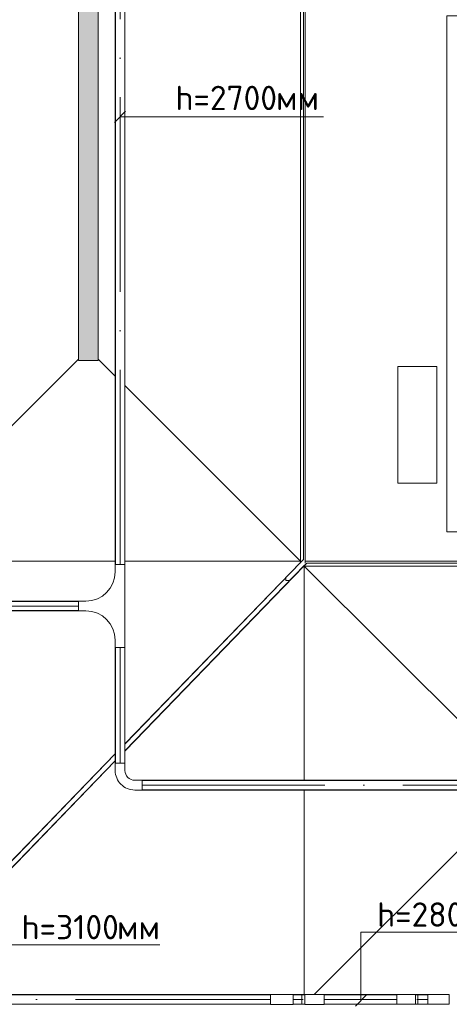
# Model space of a CAD drawing. Header units: millimetres. Extents: x -32229 to 192519, y -13689 to 125138.
# Tile 220 of 256: x 45056 to 49461, y 94200 to 104310. Entities that reach past the tile are written whole.
import ezdxf

# ---------------------------------------------------------------- set-up
doc = ezdxf.new("R2010")
doc.units = ezdxf.units.MM
doc.linetypes.add('ADSK_Осевая', pattern=[2800, 2000, -400, 0, -400])
doc.layers.add('A-DETL-____-OTLN', color=7, linetype='Continuous', lineweight=9, true_color=0x00a600)
for name, color, linetype, lineweight in [('A-DETL-GENF-OTLN', 7, 'Continuous', 18), ('A-FLOR-____-OTLN', 7, 'Continuous', 18), ('A-GENM-____-OTLN', 7, 'Continuous', 18), ('C-PRKG-____-OTLN', 7, 'Continuous', 18), ('E-CABL-TRAY-CNTR', 7, 'ADSK_Осевая', 18), ('E-CABL-TRAY-OTLN', 7, 'Continuous', 18), ('G-____-____-TEXT', 7, 'Continuous', 9), ('M-EQPM-____-OTLN', 7, 'Continuous', 18), ('S-COLS-____-MCUT', 7, 'Continuous', 40)]:
    doc.layers.add(name, color=color, linetype=linetype, lineweight=lineweight)
doc.styles.add('ISOCPEUR', font='isocpeur.ttf', dxfattribs={"height": 250})

# ---------------------------------------------------------------- blocks, each defined once
blk = doc.blocks.new('АР_Машиноместо - 4900x2400_М__5300х2500_-V21--01 ЭЛ')
at = {"layer": 'A-DETL-GENF-OTLN', "color": 253, "lineweight": 13, "true_color": 0xaaaaaa}
for p, q in [((1133, -806), (1044, -819)), ((1250, -800), (1133, -806)), ((1250, -800), (1367, -806)), ((1367, -806), (1456, -819)), ((816, -891), (712, -946)), ((943, -845), (816, -891)), ((1044, -819), (943, -845)), ((1456, -819), (1557, -845)), ((1557, -845), (1684, -891)), ((1684, -891), (1788, -946)), ((647, -993), (593, -1057)), ((712, -946), (647, -993)), ((701, -989), (655, -1024)), ((800, -953), (701, -989)), ((859, -944), (800, -953)), ((841, -1226), (878, -991)), ((878, -959), (859, -944)), ((1000, -994), (871, -1031)), ((878, -991), (878, -959)), ((1127, -980), (1000, -994)), ((1250, -978), (1127, -980)), ((1250, -978), (1373, -980)), ((1373, -980), (1500, -994)), ((1500, -994), (1629, -1031)), ((1622, -959), (1641, -944)), ((1622, -991), (1622, -959)), ((1659, -1226), (1622, -991)), ((1641, -944), (1700, -953)), ((1700, -953), (1799, -989)), ((1788, -946), (1853, -993)), ((1799, -989), (1845, -1024)), ((1853, -993), (1907, -1057)), ((593, -1057), (539, -1140)), ((618, -1057), (587, -1126)), ((655, -1024), (618, -1057)), ((883, -1027), (854, -1167)), ((1617, -1027), (1646, -1167)), ((1845, -1024), (1882, -1057)), ((1882, -1057), (1913, -1126)), ((1907, -1057), (1961, -1140)), ((539, -1140), (487, -1232)), ((540, -1160), (516, -1180)), ((561, -1133), (540, -1160)), ((587, -1126), (548, -1220)), ((589, -1122), (561, -1133)), ((854, -1167), (827, -1301)), ((1646, -1167), (1673, -1301)), ((1911, -1122), (1939, -1133)), ((1913, -1126), (1952, -1220)), ((1939, -1133), (1960, -1160)), ((1960, -1160), (1984, -1180)), ((1961, -1140), (2013, -1232)), ((456, -1296), (431, -1397)), ((487, -1232), (456, -1296)), ((535, -1281), (527, -1305)), ((527, -1305), (532, -1326)), ((548, -1220), (535, -1281)), ((581, -1327), (841, -1226)), ((827, -1301), (770, -1576)), ((876, -1279), (828, -1294)), ((925, -1302), (859, -1321)), ((979, -1255), (876, -1279)), ((1007, -1284), (925, -1302)), ((1084, -1236), (979, -1255)), ((1084, -1275), (1007, -1284)), ((1148, -1312), (1035, -1323)), ((1183, -1227), (1084, -1236)), ((1159, -1268), (1084, -1275)), ((1250, -1309), (1148, -1312)), ((1250, -1267), (1159, -1268)), ((1250, -1224), (1183, -1227)), ((1250, -1224), (1317, -1227)), ((1250, -1267), (1341, -1268)), ((1250, -1309), (1352, -1312)), ((1317, -1227), (1416, -1236)), ((1341, -1268), (1416, -1275)), ((1352, -1312), (1465, -1323)), ((1416, -1236), (1521, -1255)), ((1416, -1275), (1493, -1284)), ((1493, -1284), (1575, -1302)), ((1521, -1255), (1624, -1279)), ((1575, -1302), (1641, -1321)), ((1624, -1279), (1672, -1294)), ((1919, -1327), (1659, -1226)), ((1673, -1301), (1730, -1576)), ((1952, -1220), (1965, -1281)), ((1965, -1281), (1973, -1305)), ((1973, -1305), (1968, -1326)), ((2013, -1232), (2044, -1296)), ((2044, -1296), (2069, -1397)), ((431, -1397), (422, -1534)), ((532, -1326), (554, -1333)), ((554, -1333), (581, -1327)), ((871, -1401), (800, -1425)), ((874, -1361), (810, -1383)), ((859, -1321), (820, -1334)), ((945, -1381), (871, -1401)), ((958, -1341), (874, -1361)), ((1059, -1355), (945, -1381)), ((1035, -1323), (958, -1341)), ((1070, -1410), (986, -1426)), ((1174, -1344), (1059, -1355)), ((1168, -1400), (1070, -1410)), ((1250, -1400), (1168, -1400)), ((1250, -1345), (1174, -1344)), ((1250, -1345), (1326, -1344)), ((1250, -1400), (1332, -1400)), ((1326, -1344), (1441, -1355)), ((1332, -1400), (1430, -1410)), ((1430, -1410), (1514, -1426)), ((1441, -1355), (1555, -1381)), ((1465, -1323), (1542, -1341)), ((1542, -1341), (1626, -1361)), ((1555, -1381), (1629, -1401)), ((1626, -1361), (1690, -1383)), ((1629, -1401), (1700, -1425)), ((1641, -1321), (1680, -1334)), ((1946, -1333), (1919, -1327)), ((1968, -1326), (1946, -1333)), ((2069, -1397), (2078, -1534)), ((884, -1481), (782, -1518)), ((887, -1447), (790, -1477)), ((995, -1509), (882, -1536)), ((973, -1460), (884, -1481)), ((986, -1426), (887, -1447)), ((1062, -1446), (973, -1460)), ((1060, -1496), (995, -1509)), ((1159, -1489), (1060, -1496)), ((1164, -1435), (1062, -1446)), ((1250, -1488), (1159, -1489)), ((1250, -1435), (1164, -1435)), ((1250, -1435), (1336, -1435)), ((1250, -1488), (1341, -1489)), ((1336, -1435), (1438, -1446)), ((1341, -1489), (1440, -1496)), ((1438, -1446), (1527, -1460)), ((1440, -1496), (1505, -1509)), ((1505, -1509), (1618, -1536)), ((1514, -1426), (1613, -1447)), ((1527, -1460), (1616, -1481)), ((1613, -1447), (1710, -1477)), ((1616, -1481), (1718, -1518)), ((422, -1534), (422, -1663)), ((770, -1576), (718, -1834)), ((882, -1536), (770, -1576)), ((1618, -1536), (1730, -1576)), ((1730, -1576), (1782, -1834)), ((2078, -1534), (2078, -1663)), ((422, -1663), (435, -1821)), ((1065, -1700), (1004, -1721)), ((1107, -1690), (1065, -1700)), ((1124, -1671), (1107, -1690)), ((1147, -1651), (1124, -1671)), ((1185, -1636), (1147, -1651)), ((1218, -1629), (1185, -1636)), ((1218, -1629), (1250, -1627)), ((1282, -1629), (1250, -1627)), ((1282, -1629), (1315, -1636)), ((1315, -1636), (1353, -1651)), ((1353, -1651), (1376, -1671)), ((1376, -1671), (1393, -1690)), ((1393, -1690), (1435, -1700)), ((1435, -1700), (1496, -1721)), ((2078, -1663), (2065, -1821)), ((838, -1812), (761, -1872)), ((917, -1761), (838, -1812)), ((1004, -1721), (917, -1761)), ((1496, -1721), (1583, -1761)), ((1583, -1761), (1662, -1812)), ((1662, -1812), (1739, -1872)), ((435, -1821), (445, -1957)), ((761, -1872), (691, -1942)), ((718, -1834), (706, -1927)), ((1739, -1872), (1809, -1942)), ((1782, -1834), (1794, -1927)), ((2065, -1821), (2055, -1957)), ((445, -1957), (453, -2159)), ((635, -2015), (581, -2106)), ((691, -1942), (635, -2015)), ((1809, -1942), (1865, -2015)), ((1865, -2015), (1919, -2106)), ((2055, -1957), (2047, -2159)), ((475, -2041), (448, -2034)), ((526, -2075), (475, -2041)), ((579, -2113), (526, -2075)), ((581, -2106), (567, -2154)), ((620, -2169), (600, -2073)), ((1880, -2169), (1900, -2073)), ((1919, -2106), (1933, -2154)), ((1921, -2113), (1974, -2075)), ((1974, -2075), (2025, -2041)), ((2025, -2041), (2052, -2034)), ((453, -2159), (455, -2239)), ((537, -2212), (505, -2230)), ((564, -2195), (537, -2212)), ((567, -2154), (564, -2195)), ((580, -2214), (565, -2186)), ((601, -2263), (580, -2214)), ((647, -2254), (620, -2169)), ((1853, -2254), (1880, -2169)), ((1899, -2263), (1920, -2214)), ((1920, -2214), (1935, -2186)), ((1933, -2154), (1936, -2195)), ((1936, -2195), (1963, -2212)), ((1963, -2212), (1995, -2230)), ((2047, -2159), (2045, -2239)), ((333, -2351), (335, -2322)), ((335, -2322), (382, -2266)), ((382, -2266), (417, -2243)), ((417, -2243), (445, -2239)), ((450, -2306), (417, -2334)), ((445, -2239), (482, -2239)), ((470, -2290), (450, -2306)), ((455, -2424), (456, -2301)), ((505, -2230), (468, -2239)), ((494, -2289), (470, -2290)), ((482, -2236), (479, -2289)), ((523, -2281), (494, -2289)), ((587, -2231), (510, -2227)), ((559, -2283), (523, -2281)), ((581, -2296), (559, -2283)), ((631, -2333), (581, -2296)), ((634, -2341), (601, -2263)), ((604, -2534), (606, -2315)), ((685, -2322), (647, -2254)), ((710, -2355), (685, -2322)), ((1790, -2355), (1815, -2322)), ((1815, -2322), (1853, -2254)), ((1866, -2341), (1899, -2263)), ((1869, -2333), (1919, -2296)), ((1896, -2534), (1894, -2315)), ((1913, -2231), (1990, -2227)), ((1919, -2296), (1941, -2283)), ((1941, -2283), (1977, -2281)), ((1977, -2281), (2006, -2289)), ((1995, -2230), (2032, -2239)), ((2006, -2289), (2030, -2290)), ((2018, -2236), (2021, -2289)), ((2055, -2239), (2018, -2239)), ((2030, -2290), (2050, -2306)), ((2045, -2424), (2044, -2301)), ((2050, -2306), (2083, -2334)), ((2083, -2243), (2055, -2239)), ((2118, -2266), (2083, -2243)), ((2165, -2322), (2118, -2266)), ((2167, -2351), (2165, -2322)), ((341, -2366), (333, -2351)), ((384, -2348), (341, -2366)), ((417, -2334), (384, -2348)), ((457, -2614), (455, -2424)), ((657, -2380), (634, -2341)), ((673, -2400), (657, -2380)), ((685, -2406), (668, -2638)), ((701, -2415), (673, -2400)), ((814, -2417), (701, -2415)), ((734, -2369), (710, -2355)), ((773, -2372), (734, -2369)), ((929, -2364), (773, -2372)), ((999, -2409), (814, -2417)), ((1115, -2359), (929, -2364)), ((1133, -2405), (999, -2409)), ((1250, -2358), (1115, -2359)), ((1250, -2407), (1133, -2405)), ((1250, -2358), (1385, -2359)), ((1250, -2407), (1367, -2405)), ((1367, -2405), (1501, -2409)), ((1385, -2359), (1571, -2364)), ((1501, -2409), (1686, -2417)), ((1571, -2364), (1727, -2372)), ((1686, -2417), (1799, -2415)), ((1727, -2372), (1766, -2369)), ((1766, -2369), (1790, -2355)), ((1799, -2415), (1827, -2400)), ((1815, -2406), (1832, -2638)), ((1827, -2400), (1843, -2380)), ((1843, -2380), (1866, -2341)), ((2043, -2614), (2045, -2424)), ((2083, -2334), (2116, -2348)), ((2116, -2348), (2159, -2366)), ((2159, -2366), (2167, -2351)), ((456, -2818), (457, -2614)), ((604, -2851), (604, -2534)), ((1896, -2851), (1896, -2534)), ((2044, -2818), (2043, -2614)), ((668, -2638), (659, -2936)), ((1832, -2638), (1841, -2936)), ((446, -2965), (456, -2818)), ((2054, -2965), (2044, -2818)), ((604, -2919), (604, -2851)), ((619, -2967), (604, -2919)), ((1881, -2967), (1896, -2919)), ((1896, -2919), (1896, -2851)), ((433, -3149), (446, -2965)), ((644, -3025), (619, -2967)), ((665, -3046), (644, -3025)), ((659, -2936), (676, -3260)), ((1841, -2936), (1824, -3260)), ((1835, -3046), (1856, -3025)), ((1856, -3025), (1881, -2967)), ((2067, -3149), (2054, -2965)), ((481, -3085), (475, -3180)), ((486, -3046), (481, -3085)), ((504, -3047), (486, -3046)), ((512, -3061), (504, -3047)), ((511, -3095), (512, -3061)), ((515, -3214), (511, -3095)), ((1985, -3214), (1989, -3095)), ((1988, -3061), (1996, -3047)), ((1989, -3095), (1988, -3061)), ((1996, -3047), (2014, -3046)), ((2014, -3046), (2019, -3085)), ((2019, -3085), (2025, -3180)), ((416, -3306), (433, -3149)), ((457, -3174), (433, -3148)), ((475, -3174), (457, -3174)), ((475, -3180), (462, -3347)), ((558, -3165), (514, -3168)), ((522, -3303), (515, -3214)), ((579, -3168), (558, -3165)), ((602, -3179), (579, -3168)), ((654, -3228), (602, -3179)), ((675, -3228), (654, -3228)), ((1825, -3228), (1846, -3228)), ((1846, -3228), (1898, -3179)), ((1898, -3179), (1921, -3168)), ((1921, -3168), (1942, -3165)), ((1942, -3165), (1986, -3168)), ((1978, -3303), (1985, -3214)), ((2025, -3174), (2043, -3174)), ((2025, -3180), (2038, -3347)), ((2043, -3174), (2067, -3148)), ((2084, -3306), (2067, -3148)), ((397, -3474), (416, -3306)), ((565, -3350), (522, -3303)), ((600, -3262), (594, -3293)), ((594, -3293), (597, -3327)), ((597, -3327), (605, -3347)), ((612, -3246), (600, -3262)), ((627, -3246), (612, -3246)), ((643, -3260), (627, -3246)), ((657, -3286), (643, -3260)), ((661, -3321), (657, -3286)), ((659, -3344), (661, -3321)), ((676, -3260), (696, -3503)), ((1824, -3260), (1804, -3503)), ((1839, -3321), (1843, -3286)), ((1841, -3344), (1839, -3321)), ((1843, -3286), (1857, -3260)), ((1857, -3260), (1873, -3246)), ((1873, -3246), (1888, -3246)), ((1888, -3246), (1900, -3262)), ((1903, -3327), (1895, -3347)), ((1900, -3262), (1906, -3293)), ((1906, -3293), (1903, -3327)), ((1935, -3350), (1978, -3303)), ((2103, -3474), (2084, -3306)), ((462, -3347), (457, -3435)), ((457, -3435), (466, -3441)), ((482, -3439), (508, -3423)), ((508, -3423), (567, -3375)), ((570, -3361), (565, -3350)), ((567, -3375), (570, -3361)), ((605, -3347), (620, -3369)), ((620, -3369), (639, -3373)), ((639, -3373), (654, -3361)), ((654, -3361), (659, -3344)), ((690, -3434), (655, -3470)), ((773, -3424), (744, -3447)), ((811, -3415), (773, -3424)), ((853, -3407), (811, -3415)), ((826, -3512), (821, -3413)), ((965, -3398), (853, -3407)), ((1103, -3394), (965, -3398)), ((1250, -3391), (1103, -3394)), ((1250, -3391), (1397, -3394)), ((1397, -3394), (1535, -3398)), ((1535, -3398), (1647, -3407)), ((1647, -3407), (1689, -3415)), ((1674, -3512), (1679, -3413)), ((1689, -3415), (1727, -3424)), ((1727, -3424), (1756, -3447)), ((1810, -3434), (1845, -3470)), ((1846, -3361), (1841, -3344)), ((1861, -3373), (1846, -3361)), ((1880, -3369), (1861, -3373)), ((1895, -3347), (1880, -3369)), ((1930, -3361), (1935, -3350)), ((1933, -3375), (1930, -3361)), ((1992, -3423), (1933, -3375)), ((2018, -3439), (1992, -3423)), ((2043, -3435), (2034, -3441)), ((2038, -3347), (2043, -3435)), ((390, -3630), (397, -3474)), ((466, -3441), (482, -3439)), ((598, -3519), (538, -3567)), ((625, -3501), (598, -3519)), ((655, -3470), (625, -3501)), ((744, -3447), (691, -3447)), ((744, -3447), (773, -3472)), ((773, -3472), (826, -3512)), ((840, -3688), (827, -3510)), ((1250, -3520), (827, -3517)), ((1250, -3520), (1673, -3517)), ((1660, -3688), (1673, -3510)), ((1727, -3472), (1674, -3512)), ((1756, -3447), (1727, -3472)), ((1756, -3447), (1809, -3447)), ((1845, -3470), (1875, -3501)), ((1875, -3501), (1902, -3519)), ((1902, -3519), (1962, -3567)), ((2034, -3441), (2018, -3439)), ((2110, -3630), (2103, -3474)), ((384, -3803), (390, -3630)), ((439, -3630), (404, -3666)), ((491, -3594), (439, -3630)), ((538, -3567), (491, -3594)), ((1962, -3567), (2009, -3594)), ((2009, -3594), (2061, -3630)), ((2061, -3630), (2096, -3666)), ((2116, -3803), (2110, -3630)), ((404, -3666), (388, -3688)), ((864, -3917), (840, -3688)), ((1636, -3917), (1660, -3688)), ((2096, -3666), (2112, -3688)), ((387, -3958), (384, -3803)), ((2113, -3958), (2116, -3803)), ((894, -4122), (864, -3917)), ((1606, -4122), (1636, -3917)), ((416, -4059), (387, -3958)), ((2084, -4059), (2113, -3958)), ((459, -4167), (416, -4059)), ((914, -4272), (894, -4122)), ((1586, -4272), (1606, -4122)), ((2041, -4167), (2084, -4059)), ((522, -4268), (459, -4167)), ((1978, -4268), (2041, -4167)), ((596, -4341), (522, -4268)), ((686, -4392), (596, -4341)), ((955, -4284), (861, -4259)), ((861, -4260), (869, -4451)), ((1050, -4297), (955, -4284)), ((1146, -4307), (1050, -4297)), ((1250, -4312), (1146, -4307)), ((1250, -4312), (1354, -4307)), ((1354, -4307), (1450, -4297)), ((1450, -4297), (1545, -4284)), ((1545, -4284), (1639, -4259)), ((1639, -4260), (1631, -4451)), ((1814, -4392), (1904, -4341)), ((1904, -4341), (1978, -4268)), ((804, -4437), (686, -4392)), ((927, -4467), (804, -4437)), ((1573, -4467), (1696, -4437)), ((1696, -4437), (1814, -4392)), ((1115, -4493), (927, -4467)), ((1250, -4500), (1115, -4493)), ((1250, -4500), (1385, -4493)), ((1385, -4493), (1573, -4467))]:
    blk.add_line(p, q, dxfattribs=at)
at = {"layer": 'A-DETL-GENF-OTLN', "color": 254, "lineweight": 13, "true_color": 0xd4d4d4}
for p, q in [((819, -1103), (554, -1208)), ((793, -1076), (791, -1115)), ((823, -1074), (793, -1076)), ((824, -1064), (819, -1103)), ((828, -1045), (824, -1064)), ((871, -1032), (828, -1045)), ((1629, -1032), (1672, -1045)), ((1672, -1045), (1676, -1064)), ((1676, -1064), (1681, -1103)), ((1677, -1074), (1707, -1076)), ((1681, -1103), (1946, -1208)), ((1707, -1076), (1709, -1115)), ((528, -1199), (507, -1274)), ((562, -1132), (528, -1199)), ((709, -1113), (708, -1147)), ((738, -1114), (709, -1113)), ((773, -1121), (738, -1114)), ((1727, -1121), (1762, -1114)), ((1762, -1114), (1791, -1113)), ((1791, -1113), (1792, -1147)), ((1938, -1132), (1972, -1199)), ((1972, -1199), (1993, -1274)), ((507, -1274), (483, -1396)), ((1993, -1274), (2017, -1396)), ((483, -1396), (471, -1561)), ((2017, -1396), (2029, -1561)), ((471, -1561), (463, -1890)), ((2029, -1561), (2037, -1890)), ((463, -1890), (472, -2078)), ((2037, -1890), (2028, -2078)), ((472, -2078), (474, -2239)), ((2028, -2078), (2026, -2239)), ((483, -2571), (478, -2290)), ((571, -2291), (564, -2581)), ((1929, -2291), (1936, -2581)), ((2017, -2571), (2022, -2290)), ((728, -2416), (734, -2607)), ((1772, -2416), (1766, -2607)), ((478, -2755), (483, -2571)), ((564, -2581), (572, -2853)), ((734, -2607), (738, -2818)), ((1766, -2607), (1762, -2818)), ((1936, -2581), (1928, -2853)), ((2022, -2755), (2017, -2571)), ((474, -2914), (478, -2755)), ((738, -2818), (753, -3099)), ((1762, -2818), (1747, -3099)), ((2026, -2914), (2022, -2755)), ((466, -3036), (474, -2914)), ((572, -2853), (576, -2937)), ((1928, -2853), (1924, -2937)), ((2034, -3036), (2026, -2914)), ((576, -2937), (595, -2998)), ((595, -2998), (629, -3048)), ((1905, -2998), (1871, -3048)), ((1924, -2937), (1905, -2998)), ((462, -3137), (466, -3036)), ((512, -3053), (533, -3146)), ((629, -3048), (667, -3070)), ((753, -3099), (772, -3268)), ((1747, -3099), (1728, -3268)), ((1871, -3048), (1833, -3070)), ((1988, -3053), (1967, -3146)), ((2038, -3137), (2034, -3036)), ((440, -3469), (462, -3137)), ((533, -3146), (564, -3316)), ((1967, -3146), (1936, -3316)), ((2060, -3469), (2038, -3137)), ((564, -3316), (602, -3530)), ((772, -3268), (797, -3388)), ((1728, -3268), (1703, -3388)), ((1936, -3316), (1898, -3530)), ((735, -3406), (688, -3436)), ((797, -3388), (735, -3406)), ((870, -3377), (797, -3388)), ((957, -3369), (870, -3377)), ((1093, -3361), (957, -3369)), ((1250, -3361), (1093, -3361)), ((1250, -3361), (1407, -3361)), ((1407, -3361), (1543, -3369)), ((1543, -3369), (1630, -3377)), ((1630, -3377), (1703, -3388)), ((1703, -3388), (1765, -3406)), ((1765, -3406), (1812, -3436)), ((434, -3624), (440, -3469)), ((602, -3530), (674, -3827)), ((696, -3503), (723, -3742)), ((749, -3451), (765, -3589)), ((1751, -3451), (1735, -3589)), ((1804, -3503), (1777, -3742)), ((1898, -3530), (1826, -3827)), ((2066, -3624), (2060, -3469)), ((439, -3823), (434, -3624)), ((765, -3589), (786, -3747)), ((1735, -3589), (1714, -3747)), ((2061, -3823), (2066, -3624)), ((455, -3977), (439, -3823)), ((674, -3827), (723, -4002)), ((723, -3742), (787, -4128)), ((786, -3747), (819, -4001)), ((1714, -3747), (1681, -4001)), ((1777, -3742), (1713, -4128)), ((1826, -3827), (1777, -4002)), ((2045, -3977), (2061, -3823)), ((489, -4138), (455, -3977)), ((723, -4002), (772, -4150)), ((819, -4001), (849, -4183)), ((1681, -4001), (1651, -4183)), ((1777, -4002), (1728, -4150)), ((2011, -4138), (2045, -3977)), ((528, -4240), (489, -4138)), ((787, -4128), (821, -4290)), ((1713, -4128), (1679, -4290)), ((1972, -4240), (2011, -4138)), ((571, -4303), (528, -4240)), ((849, -4183), (861, -4260)), ((1651, -4183), (1639, -4260)), ((1929, -4303), (1972, -4240)), ((625, -4355), (571, -4303)), ((1875, -4355), (1929, -4303)), ((696, -4396), (625, -4355)), ((1804, -4396), (1875, -4355))]:
    blk.add_line(p, q, dxfattribs=at)
at = {"layer": 'C-PRKG-____-OTLN', "color": 253, "lineweight": 13, "true_color": 0xaaaaaa}
for p, q in [((2500, 0), (0, 0)), ((0, 0), (0, -5260)), ((2500, 0), (2500, -5300)), ((450, -800), (450, -4500)), ((450, -800), (2050, -800)), ((2050, -800), (2050, -4500)), ((450, -4500), (2050, -4500)), ((2500, -5300), (1878, -5300))]:
    blk.add_line(p, q, dxfattribs=at)
blk = doc.blocks.new('АР-Заполнение деф_ шва - Д_ш_-4327394--01 ЭЛ')
at = {"layer": 'A-GENM-____-OTLN', "color": 253, "lineweight": 13, "true_color": 0xaaaaaa}
for p, q in [((0, 25), (17000, 25)), ((0, -25), (17000, -25))]:
    blk.add_line(p, q, dxfattribs=at)
blk = doc.blocks.new('АР-Заполнение деф_ шва - Д_ш_-5806451--01 ЭЛ')
at = {"layer": 'A-GENM-____-OTLN', "color": 253, "lineweight": 13, "true_color": 0xaaaaaa}
for p, q in [((350, 25), (21232, 25)), ((350, -25), (21232, -25))]:
    blk.add_line(p, q, dxfattribs=at)
blk = doc.blocks.new('АР-Заполнение деф_ шва - Д_ш_-5806452--01 ЭЛ')
at = {"layer": 'A-GENM-____-OTLN', "color": 253, "lineweight": 13, "true_color": 0xaaaaaa}
for p, q in [((90, 25), (3527, 25)), ((3671, 25), (6270, 25)), ((139, -25), (3475, -25)), ((3619, -25), (6270, -25))]:
    blk.add_line(p, q, dxfattribs=at)
blk = doc.blocks.new('АР_Лоток - 200х100h_ЛВ1-7511702--01 ЭЛ')
at = {"layer": 'M-EQPM-____-OTLN', "lineweight": 13, "true_color": 0xf3f3f3}
blk.add_hatch(color=7, dxfattribs=at).paths.add_polyline_path([(0, -100), (7039, -100), (7039, 100), (0, 100)])
at = {"layer": 'M-EQPM-____-OTLN', "color": 253, "lineweight": 13, "true_color": 0xaaaaaa}
blk.add_line((7039, -100), (7039, 100), dxfattribs=at)
blk = doc.blocks.new('Наметкина 10_РД_АР_П_отсоединено_rvt-1--01 ЭЛ')
at = {"layer": 'A-FLOR-____-OTLN', "color": 253, "lineweight": 13, "true_color": 0xaaaaaa}
for p, q in [((47935, 119610), (47935, 98750)), ((47965, 98767), (47965, 119610)), ((45660, 100825), (45660, 117735)), ((45860, 117735), (45860, 100825)), ((47985, 110550), (47985, 98750)), ((43585, 98750), (45660, 100825)), ((45660, 100825), (45660, 100811)), ((45660, 100811), (45860, 100811)), ((45860, 100825), (46036, 100650)), ((45860, 100811), (45860, 100825)), ((46136, 100550), (47935, 98750)), ((46036, 98750), (43585, 98750)), ((46036, 98750), (43585, 98750)), ((47935, 98750), (46136, 98750)), ((47935, 98750), (46136, 98750)), ((46136, 96874), (47935, 98736)), ((47970, 98700), (46136, 96803)), ((47935, 98736), (47965, 98767)), ((47935, 98736), (47935, 98750)), ((47999, 98730), (47970, 98700)), ((47975, 98700), (47970, 98700)), ((47975, 96500), (47975, 98700)), ((50125, 96550), (47975, 98700)), ((47975, 98700), (64985, 98700)), ((47975, 96500), (47975, 98700)), ((47985, 98750), (49635, 98750)), ((64985, 98730), (47999, 98730)), ((47785, 98581), (47785, 98550)), ((47785, 98550), (47825, 98550)), ((43647, 94300), (46036, 96771)), ((46036, 96699), (43717, 94300)), ((47975, 94300), (47975, 96400)), ((47975, 94300), (47975, 96400)), ((50125, 96350), (48075, 94300))]:
    blk.add_line(p, q, dxfattribs=at)
at = {"layer": 'S-COLS-____-MCUT', "color": 253, "lineweight": 15, "true_color": 0xaaaaaa}
for p, q in [((49335, 100750), (48935, 100750)), ((48935, 100750), (48935, 99550)), ((49335, 99550), (49335, 100750)), ((48935, 99550), (49335, 99550))]:
    blk.add_line(p, q, dxfattribs=at)
at = {"layer": 'A-GENM-____-OTLN', "color": 253, "lineweight": 13, "true_color": 0xaaaaaa}
for name, p, rotation in [('АР-Заполнение деф_ шва - Д_ш_-5806451--01 ЭЛ', (47960, 119960), 270), ('АР-Заполнение деф_ шва - Д_ш_-5806452--01 ЭЛ', (43602, 94218), 45.97102193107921)]:
    blk.add_blockref(name, p, dxfattribs=dict(at, rotation=rotation))
blk.add_blockref('АР-Заполнение деф_ шва - Д_ш_-4327394--01 ЭЛ', (47985, 98725), dxfattribs=at)
at = {"layer": 'C-PRKG-____-OTLN', "color": 253, "lineweight": 13, "true_color": 0xaaaaaa, "rotation": 180}
blk.add_blockref('АР_Машиноместо - 4900x2400_М__5300х2500_-V21--01 ЭЛ', (51935, 99050), dxfattribs=at)
at = {"layer": 'M-EQPM-____-OTLN', "color": 253, "lineweight": 13, "true_color": 0xaaaaaa, "rotation": 90}
blk.add_blockref('АР_Лоток - 200х100h_ЛВ1-7511702--01 ЭЛ', (45760, 100811), dxfattribs=at)
blk = doc.blocks.new('M_Горизонтальный тройник для канального - Радиус 300 мм-1473419--01 ЭЛ')
at = {"layer": 'E-CABL-TRAY-OTLN', "color": 150, "true_color": 0x0080ff}
for p, q in [((425, 50), (-425, 50)), ((-425, 50), (-425, -50)), ((425, -50), (425, 50)), ((-425, -50), (-350, -50)), ((350, -50), (425, -50)), ((-50, -350), (-50, -425)), ((50, -425), (50, -350)), ((-50, -425), (50, -425))]:
    blk.add_line(p, q, dxfattribs=at)
for centre, start, end in [((-350, -350), 0, 90), ((350, -350), 90, 180)]:
    blk.add_arc(centre, 300, start, end, dxfattribs=at)
blk = doc.blocks.new('M_Горизонтальный изгиб-колено для канального - Стандартное-1473406--01 ЭЛ')
at = {"layer": 'E-CABL-TRAY-OTLN', "color": 150, "true_color": 0x0080ff}
for p, q in [((50, 225), (-50, 225)), ((-50, 225), (-50, 150)), ((50, 150), (50, 225)), ((-225, -50), (-225, 50)), ((-225, 50), (-150, 50)), ((-150, -50), (-225, -50))]:
    blk.add_line(p, q, dxfattribs=at)
for radius, end in [(200, 360), (100, 0)]:
    blk.add_arc((-150, 150), radius, 270, end, dxfattribs=at)
blk = doc.blocks.new('M_Вертикальный внутренний изгиб-колено для канального - Стандартное-V285--01 ЭЛ')
at = {"layer": 'E-CABL-TRAY-OTLN', "color": 94, "true_color": 0x009f00}
for p, q in [((98803, 57580), (98803, 57680)), ((98878, 57680), (98803, 57680)), ((98878, 57680), (98948, 57680)), ((98948, 57680), (99002, 57680)), ((99002, 57680), (99002, 57580)), ((98803, 57580), (98878, 57580)), ((98948, 57580), (98878, 57580)), ((99002, 57580), (98948, 57580))]:
    blk.add_line(p, q, dxfattribs=at)
blk = doc.blocks.new('M_Вертикальный внутренний изгиб-колено для канального - Стандартное-2407074--01 ЭЛ')
at = {"layer": 'E-CABL-TRAY-OTLN', "color": 94, "true_color": 0x009f00}
for p, q in [((48922, 94200), (48922, 94300)), ((48997, 94300), (48922, 94300)), ((48997, 94300), (49051, 94300)), ((49051, 94300), (49114, 94300)), ((49114, 94300), (49114, 94200)), ((48922, 94200), (48997, 94200)), ((49051, 94200), (48997, 94200)), ((49114, 94200), (49051, 94200))]:
    blk.add_line(p, q, dxfattribs=at)
blk = doc.blocks.new('M_Вертикальный наружный изгиб-колено для канального - Стандартное-2407078--01 ЭЛ')
at = {"layer": 'E-CABL-TRAY-OTLN', "color": 94, "true_color": 0x009f00}
for p, q in [((49243, 94200), (49243, 94300)), ((49306, 94300), (49243, 94300)), ((49306, 94300), (49386, 94300)), ((49386, 94300), (49461, 94300)), ((49461, 94300), (49461, 94200)), ((49306, 94200), (49243, 94200)), ((49386, 94200), (49306, 94200)), ((49461, 94200), (49386, 94200))]:
    blk.add_line(p, q, dxfattribs=at)
blk = doc.blocks.new('M_Вертикальный наружный изгиб-колено для канального - Стандартное-V283--01 ЭЛ')
at = {"layer": 'E-CABL-TRAY-OTLN', "color": 94, "true_color": 0x009f00}
for p, q in [((85815, 38145), (85815, 38220)), ((85815, 38220), (85915, 38220)), ((85915, 38220), (85915, 38145)), ((85815, 38039), (85815, 38145)), ((85915, 38145), (85915, 38039)), ((85815, 38039), (85815, 37986)), ((85915, 38039), (85915, 37986)), ((85915, 37986), (85815, 37986))]:
    blk.add_line(p, q, dxfattribs=at)

msp = doc.modelspace()

# ---------------------------------------------------------------- linework, layer by layer
at = {"layer": 'A-DETL-____-OTLN', "color": 150, "true_color": 0x0080ff}
for p, q in [((46029.2, 103255.8), (46142.3, 103369)), ((46085.8, 103312.4), (48170.6, 103312.4))]:
    msp.add_line(p, q, dxfattribs=at)
at = {"layer": 'A-DETL-____-OTLN', "color": 116, "true_color": 0x008040}
for p, q in [((50190.4, 94939.1), (48555.4, 94939.1)), ((48555.4, 94239.1), (48555.4, 94939.1)), ((46492.6, 94809.9), (44857.6, 94809.9)), ((48498.8, 94182.5), (48611.9, 94295.6))]:
    msp.add_line(p, q, dxfattribs=at)
at = {"layer": 'E-CABL-TRAY-CNTR', "color": 150, "true_color": 0x0080ff}
for p, q in [((46085.8, 98714.6), (46085.8, 111426.6)), ((46085.8, 97864.6), (46085.8, 96675.3)), ((64985.3, 96450.3), (46310.8, 96450.3))]:
    msp.add_line(p, q, dxfattribs=at)
at = {"layer": 'E-CABL-TRAY-CNTR', "color": 5, "true_color": 0x0000ff}
msp.add_line((45660.8, 98289.6), (38660.3, 98289.6), dxfattribs=at)
at = {"layer": 'E-CABL-TRAY-CNTR', "color": 94, "true_color": 0x009f00}
for p, q in [((47626.8, 94250), (40808.6, 94250)), ((47860.9, 94250), (47963.9, 94250)), ((48922.4, 94250), (48180.3, 94250)), ((49243, 94250), (49127.5, 94250))]:
    msp.add_line(p, q, dxfattribs=at)
at = {"layer": 'E-CABL-TRAY-OTLN', "color": 150, "true_color": 0x0080ff}
for p, q in [((46035.8, 98714.6), (46035.8, 111426.6)), ((46038.3, 98714.6), (46038.3, 111426.6)), ((46133.2, 98714.6), (46133.2, 111426.6)), ((46135.8, 98714.6), (46135.8, 111426.6)), ((46038.3, 98714.6), (46035.8, 98714.6)), ((46135.8, 98714.6), (46133.2, 98714.6)), ((46035.8, 97864.6), (46038.3, 97864.6)), ((46035.8, 97864.6), (46035.8, 96675.3)), ((46038.3, 97864.6), (46038.3, 96675.3)), ((46133.2, 97864.6), (46135.8, 97864.6)), ((46133.2, 97864.6), (46133.2, 96675.3)), ((46135.8, 97864.6), (46135.8, 96675.3)), ((46038.3, 96675.3), (46035.8, 96675.3)), ((46135.8, 96675.3), (46133.2, 96675.3)), ((46310.8, 96497.8), (46310.8, 96500.3)), ((64985.3, 96500.3), (46310.8, 96500.3)), ((64985.3, 96497.8), (46310.8, 96497.8)), ((46310.8, 96400.3), (46310.8, 96402.8)), ((64985.3, 96402.8), (46310.8, 96402.8)), ((64985.3, 96400.3), (46310.8, 96400.3))]:
    msp.add_line(p, q, dxfattribs=at)
at = {"layer": 'E-CABL-TRAY-OTLN', "color": 5, "true_color": 0x0000ff}
for p, q in [((45660.8, 98339.6), (38660.3, 98339.6)), ((45660.8, 98337.1), (38660.3, 98337.1)), ((45660.8, 98339.6), (45660.8, 98337.1)), ((45660.8, 98242.2), (38660.3, 98242.2)), ((45660.8, 98239.6), (38660.3, 98239.6)), ((45660.8, 98242.2), (45660.8, 98239.6))]:
    msp.add_line(p, q, dxfattribs=at)
at = {"layer": 'E-CABL-TRAY-OTLN', "color": 94, "true_color": 0x009f00}
for p, q in [((47626.8, 94300), (40808.6, 94300)), ((47626.8, 94297.5), (40808.6, 94297.5)), ((47626.8, 94300), (47626.8, 94297.5)), ((47860.9, 94297.5), (47860.9, 94300)), ((47860.9, 94300), (47981.6, 94300)), ((47860.9, 94297.5), (47981.6, 94297.5)), ((47948, 94297.5), (47948, 94202.5)), ((47981.6, 94300), (47981.6, 94297.5)), ((48180.3, 94297.5), (48180.3, 94300)), ((48922.4, 94300), (48180.3, 94300)), ((48922.4, 94297.5), (48180.3, 94297.5)), ((48922.4, 94300), (48922.4, 94297.5)), ((49114.2, 94297.5), (49114.2, 94300)), ((49243, 94300), (49114.2, 94300)), ((49243, 94297.5), (49114.2, 94297.5)), ((49139.5, 94202.5), (49139.5, 94297.5)), ((49243, 94300), (49243, 94297.5)), ((47626.8, 94202.5), (40808.6, 94202.5)), ((47626.8, 94200), (40808.6, 94200)), ((47626.8, 94202.5), (47626.8, 94200)), ((47860.9, 94200), (47860.9, 94202.5)), ((47860.9, 94202.5), (47981.6, 94202.5)), ((47860.9, 94200), (47981.6, 94200)), ((47981.6, 94202.5), (47981.6, 94200)), ((48180.3, 94200), (48180.3, 94202.5)), ((48922.4, 94202.5), (48180.3, 94202.5)), ((48922.4, 94200), (48180.3, 94200)), ((48922.4, 94202.5), (48922.4, 94200)), ((49114.2, 94200), (49114.2, 94202.5)), ((49243, 94202.5), (49114.2, 94202.5)), ((49243, 94200), (49114.2, 94200)), ((49243, 94202.5), (49243, 94200))]:
    msp.add_line(p, q, dxfattribs=at)

# ---------------------------------------------------------------- block references
at = {"lineweight": 5}
msp.add_blockref('Наметкина 10_РД_АР_П_отсоединено_rvt-1--01 ЭЛ', (0, 0), dxfattribs=at)
at = {"layer": 'E-CABL-TRAY-OTLN', "color": 150, "true_color": 0x0080ff, "rotation": 270}
for name, p in [('M_Горизонтальный тройник для канального - Радиус 300 мм-1473419--01 ЭЛ', (46085.8, 98289.6)), ('M_Горизонтальный изгиб-колено для канального - Стандартное-1473406--01 ЭЛ', (46085.8, 96450.3))]:
    msp.add_blockref(name, p, dxfattribs=at)
at = {"layer": 'E-CABL-TRAY-OTLN', "color": 94, "true_color": 0x009f00}
for name, p, rotation in [('M_Вертикальный наружный изгиб-колено для канального - Стандартное-V283--01 ЭЛ', (85846.7, 8384.6), 90), ('M_Вертикальный внутренний изгиб-колено для канального - Стандартное-V285--01 ЭЛ', (146983.1, 151879.7), 180)]:
    msp.add_blockref(name, p, dxfattribs=dict(at, rotation=rotation))
for name in ['M_Вертикальный внутренний изгиб-колено для канального - Стандартное-2407074--01 ЭЛ', 'M_Вертикальный наружный изгиб-колено для канального - Стандартное-2407078--01 ЭЛ']:
    msp.add_blockref(name, (0, 0), dxfattribs=at)

# ---------------------------------------------------------------- texts
at = {"layer": 'G-____-____-TEXT', "color": 150, "true_color": 0x0080ff, "char_height": 250, "attachment_point": 1, "style": 'ISOCPEUR'}
for s, insert, width in [('h=2700', (46652.5, 103631.5), 1250.632), ('мм', (47684.4, 103631.5), 481.012)]:
    msp.add_mtext(s, dxfattribs=dict(at, insert=insert, width=width))
at = {"layer": 'G-____-____-TEXT', "color": 96, "true_color": 0x008000, "char_height": 250, "attachment_point": 1, "style": 'ISOCPEUR'}
for s, insert, width in [('h=2800', (48720.5, 95246.6), 1250.632), ('h=3100', (45074.7, 95117.5), 1186.497), ('мм', (46053.7, 95117.5), 481.012)]:
    msp.add_mtext(s, dxfattribs=dict(at, insert=insert, width=width))

doc.saveas('drawing.dxf')
